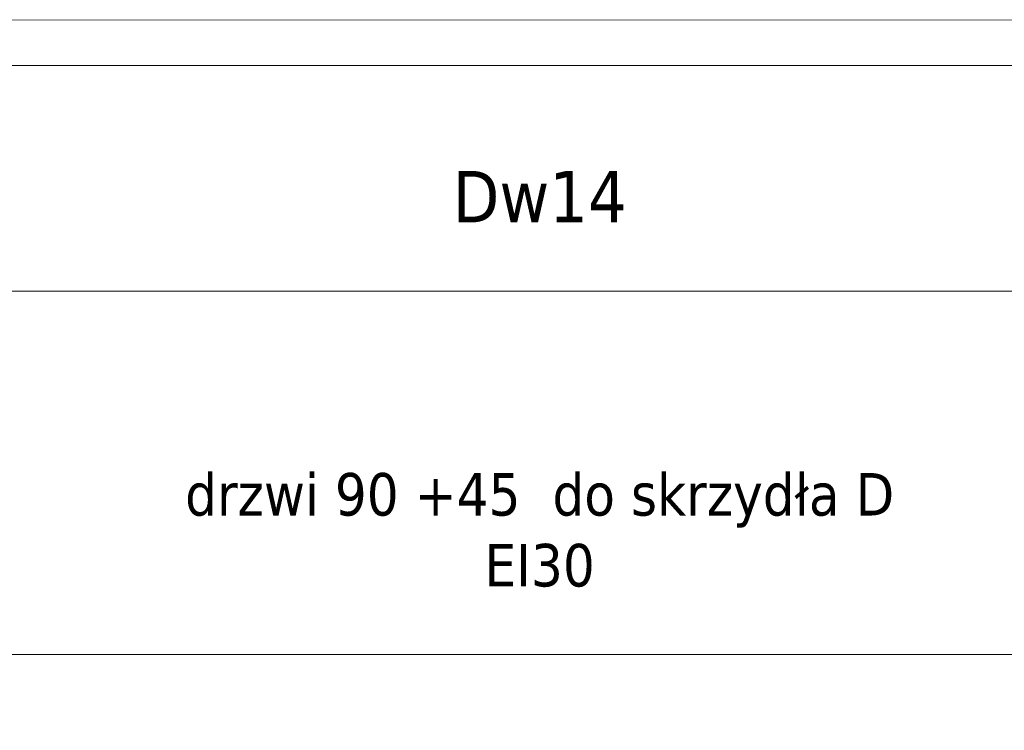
# Model space of a CAD drawing. Header units: millimetres. Extents: x 23192 to 149900, y -396339 to -79279.
# Tile 120 of 136: x 80625 to 80949, y -210393 to -210159. Entities that reach past the tile are written whole.
import ezdxf

# ---------------------------------------------------------------- set-up
doc = ezdxf.new("R2010")
doc.units = ezdxf.units.MM
doc.layers.add('0_LEGENDA', color=7, linetype='Continuous', lineweight=13)
doc.styles.add('ARIAL', font='tahoma.ttf')

msp = doc.modelspace()

# ---------------------------------------------------------------- linework, layer by layer
at = {"layer": '0_LEGENDA', "linetype": 'ByBlock', "ltscale": 5}
for p, q in [((77680.534, -210248.815), (81338.291, -210248.815)), ((77680.534, -210368.463), (81338.191, -210368.463))]:
    msp.add_line(p, q, dxfattribs=at)
at = {"layer": '0_LEGENDA'}
for points in [[(81352.584, -210159.561), (77665.534, -210159.416), (77663.247, -212469.508), (81350.642, -212469.575)], [(81336.438, -212454.546), (77678.248, -212454.543), (77680.534, -210174.451), (81338.354, -210174.463)]]:
    msp.add_lwpolyline(points, dxfattribs=at)

# ---------------------------------------------------------------- texts
at = {"layer": '0_LEGENDA', "linetype": 'ByBlock', "ltscale": 5, "width": 360, "attachment_point": 1, "style": 'ARIAL'}
for s, insert, char_height in [('\\pxqc;Dw14', (80615.928, -210209.2), 17), ('\\pxqc;drzwi 90 +45  do skrzydła D\\PEI30', (80615.928, -210308.715), 14)]:
    msp.add_mtext(s, dxfattribs=dict(at, insert=insert, char_height=char_height))

doc.saveas('drawing.dxf')
